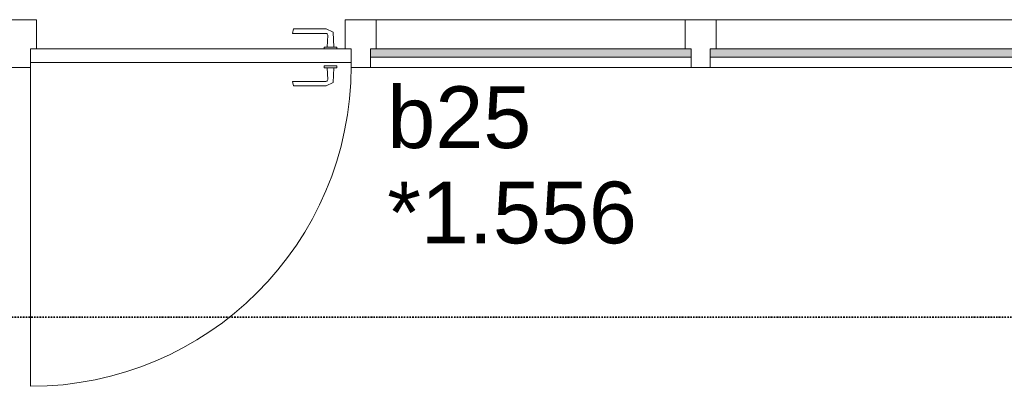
# Model space of a CAD drawing. Header units: millimetres. Extents: x -80560 to 110805, y -11020 to 52719.
# Tile 106 of 184: x 78776 to 81644, y 17100 to 18169. Entities that reach past the tile are written whole.
import ezdxf

# ---------------------------------------------------------------- set-up
doc = ezdxf.new("R2010")
doc.units = ezdxf.units.MM
doc.linetypes.add('DASHDOT2', pattern=[8, 4, -2, 0, -2])
for name, color, linetype, lineweight in [('A-DOOR', 31, 'Continuous', 18), ('A-GLAZ', 151, 'Continuous', 18), ('A-GLAZ-IDEN', 152, 'Continuous', 18), ('G-ANNO-SYMB', 111, 'Continuous', 9)]:
    doc.layers.add(name, color=color, linetype=linetype, lineweight=lineweight)
doc.styles.add('Arial', font='arial.ttf', dxfattribs={"height": 180})

# ---------------------------------------------------------------- blocks, each defined once
blk = doc.blocks.new('32_n3o_deur_enkel met 2 zijlicht - 90x139_17_K_930_2410x3060-31976863-DO_01 eerste verdieping')
at = {"layer": 'A-GLAZ'}
for p, q in [((-1457, 69.5), (-1530, 69.5)), ((-1530, 69.5), (-1530, 52.5)), ((-1457, 39.5), (-1457, 69.5)), ((-1457, 69.5), (-523, 69.5)), ((-467, 69.5), (-523, 69.5)), ((-523, 69.5), (-523, 39.5)), ((-467, 39.5), (-467, 69.5)), ((-467, 69.5), (467, 69.5)), ((523, 69.5), (467, 69.5)), ((467, 69.5), (467, 39.5)), ((523, 55.5), (523, 69.5)), ((1530, 69.5), (1457, 69.5)), ((1457, 69.5), (1457, 55.5)), ((1530, 52.5), (1530, 69.5)), ((-1530, 52.5), (-1518, 52.5)), ((-1518, 52.5), (-1518, -52.5)), ((1518, -52.5), (1518, 52.5)), ((1518, 52.5), (1530, 52.5)), ((-1440, -69.5), (-1440, 15.5)), ((-540, 15.5), (-540, -69.5)), ((-450, -69.5), (-450, 15.5)), ((450, 15.5), (450, -69.5)), ((540, -69.5), (540, 15.5)), ((1440, 15.5), (1440, -69.5)), ((-1518, -52.5), (-1530, -52.5)), ((-1530, -52.5), (-1530, -69.5)), ((1530, -52.5), (1518, -52.5)), ((1530, -69.5), (1530, -52.5)), ((-1530, -69.5), (-1440, -69.5)), ((-540, -69.5), (-1440, -69.5)), ((-540, -69.5), (-450, -69.5)), ((450, -69.5), (-450, -69.5)), ((450, -69.5), (540, -69.5)), ((1440, -69.5), (1530, -69.5))]:
    blk.add_line(p, q, dxfattribs=at)
blk = doc.blocks.new('30_n3o_raam_vast - 24mm-31742709-DO_01 eerste verdieping')
at = {"layer": 'A-DOOR'}
blk.add_hatch(color=256, dxfattribs=at).paths.add_polyline_path([(0, 24), (-934, 24), (-934, 0), (0, 0)], flags=0)
for p, q in [((0, 24), (-934, 24)), ((-934, 24), (-934, 0)), ((-934, 0), (0, 0)), ((0, 0), (0, 24))]:
    blk.add_line(p, q, dxfattribs=at)
blk = doc.blocks.new('30_n3o_deur_dicht - 40mm_draai_LS-31987334-DO_01 eerste verdieping')
at = {"layer": 'A-DOOR'}
for p, q in [((0, 40), (-934, 40)), ((-934, 40), (-934, 0)), ((0, 0), (0, 40)), ((-934, 0), (0, 0))]:
    blk.add_line(p, q, dxfattribs=at)
blk = doc.blocks.new('30_n3o_beslag_deurkruk_met_schild - std-V241-DO_01 eerste verdieping')
at = {"layer": 'A-DOOR'}
for p, q in [((-18.5, 0), (-18.5, -5)), ((18.5, -5), (18.5, 0)), ((-18.5, -5), (18.5, -5)), ((-7.8, -48.4), (-10, -5)), ((10, -5), (8.3, -39.7)), ((12.7, -58), (-7.8, -48.4)), ((13.3, -45), (111, -45)), ((111, -45), (108, -58)), ((108, -58), (12.7, -58))]:
    blk.add_line(p, q, dxfattribs=at)
at = {"layer": 'A-DOOR', "flags": 128}
blk.add_lwpolyline([(8.3, -39.7), (8.6, -41.7), (9.6, -43.4), (11.3, -44.6), (13.3, -45)], dxfattribs=at)
blk = doc.blocks.new('30_n3o_beslag_deurkruk_met_schild - std-V242-DO_01 eerste verdieping')
at = {"layer": 'A-DOOR'}
for p, q in [((-7.8, 48.4), (12.7, 58)), ((12.7, 58), (108, 58)), ((108, 58), (111, 45)), ((-10, 5), (-7.8, 48.4)), ((8.3, 39.7), (10, 5)), ((111, 45), (13.3, 45)), ((18.5, 5), (-18.5, 5)), ((-18.5, 5), (-18.5, 0)), ((18.5, 0), (18.5, 5)), ((-18.5, 0), (18.5, 0))]:
    blk.add_line(p, q, dxfattribs=at)
at = {"layer": 'A-DOOR', "flags": 128}
blk.add_lwpolyline([(13.3, 45), (11.3, 44.6), (9.6, 43.4), (8.6, 41.7), (8.3, 39.7)], dxfattribs=at)
blk = doc.blocks.new('00_n3o_symbool_swingangle - std-31745489-DO_01 eerste verdieping')
at = {"layer": 'A-DOOR'}
blk.add_line((-415, -10), (-415, -944), dxfattribs=at)
blk.add_arc((-415, -10), 934, 270, 0, dxfattribs=at)

msp = doc.modelspace()

# ---------------------------------------------------------------- linework, layer by layer
at = {"layer": 'G-ANNO-SYMB', "linetype": 'DASHDOT2', "lineweight": 35}
msp.add_line((36171.8, 17302.3), (104099.5, 17302.3), dxfattribs=at)

# ---------------------------------------------------------------- block references
at = {"layer": 'A-DOOR', "rotation": 180}
for name, p in [('30_n3o_beslag_deurkruk_met_schild - std-V241-DO_01 eerste verdieping', (79681.8, 18084.5)), ('30_n3o_deur_dicht - 40mm_draai_LS-31987334-DO_01 eerste verdieping', (78807.8, 18084.5)), ('30_n3o_raam_vast - 24mm-31742709-DO_01 eerste verdieping', (79797.8, 18084.5)), ('30_n3o_raam_vast - 24mm-31742709-DO_01 eerste verdieping', (80787.8, 18084.5)), ('30_n3o_beslag_deurkruk_met_schild - std-V242-DO_01 eerste verdieping', (79681.8, 18034.5))]:
    msp.add_blockref(name, p, dxfattribs=at)
at = {"layer": 'A-DOOR'}
msp.add_blockref('00_n3o_symbool_swingangle - std-31745489-DO_01 eerste verdieping', (79222.8, 18044.5), dxfattribs=at)
at = {"layer": 'A-GLAZ', "rotation": 180}
msp.add_blockref('32_n3o_deur_enkel met 2 zijlicht - 90x139_17_K_930_2410x3060-31976863-DO_01 eerste verdieping', (80264.8, 18100), dxfattribs=at)

# ---------------------------------------------------------------- texts
at = {"layer": 'A-GLAZ-IDEN', "lineweight": 9, "char_height": 180, "attachment_point": 1, "style": 'Arial'}
for s, insert, width in [('b25', (79847.1, 17975.1), 505.063), ('*1.556', (79847.1, 17697.3), 865.822)]:
    msp.add_mtext(s, dxfattribs=dict(at, insert=insert, width=width))

doc.saveas('drawing.dxf')
